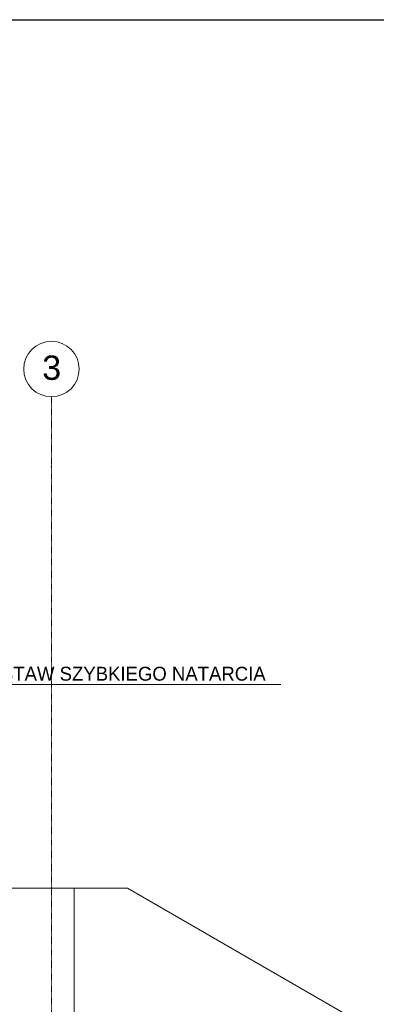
# Model space of a CAD drawing. Header units: centimetres. Extents: x -1589 to 108054, y -205274 to 31709.
# Tile 38 of 256: x 45615 to 50760, y -75644 to -61465. Entities that reach past the tile are written whole.
import ezdxf

# ---------------------------------------------------------------- set-up
doc = ezdxf.new("R2010")
doc.units = ezdxf.units.CM
doc.header["$LTSCALE"] = 0.01
doc.header["$MEASUREMENT"] = 0
doc.linetypes.add('Kropki i Kreski', pattern=[72, 36, -18, 0, -18])
for name, color, linetype in [('2_stropy.K_IR', 7, 'Continuous'), ('4_osie.ISTN', 7, 'Continuous'), ('_WOD-KAN', 7, 'Continuous')]:
    doc.layers.add(name, color=color, linetype=linetype)
doc.styles.add('GENERATED_STYLE_1', font='txt')

msp = doc.modelspace()

# ---------------------------------------------------------------- linework, layer by layer
at = {"ltscale": 10}
msp.add_lwpolyline([(18353.62342, -120865.14197), (18353.62342, -91165.14197), (18353.62342, -61465.14197), (108053.62342, -61465.14197)], dxfattribs=at)
at = {"layer": '2_stropy.K_IR', "color": 8, "linetype": 'Continuous', "lineweight": 5, "ltscale": 10, "flags": 128}
for points in [[(42561.71357, -75970.08534), (42561.71357, -72736.01038), (44061.71357, -72736.01038), (44061.71357, -73969.89279), (46399.38915, -73969.89279), (46399.3885, -75969.93519)], [(46399.3885, -75969.93519), (46399.38915, -73969.89279), (47172.27422, -73969.89279), (53751.28223, -77767.97979), (57549.38645, -84346.88449), (57549.38645, -87873.79552), (57549.38645, -87949.12215), (57014.11243, -88089.94773), (55549.38661, -88093.31303), (55549.38982, -84882.811), (52287.10558, -79232.17573), (46636.26988, -75969.92593)]]:
    msp.add_lwpolyline(points, close=True, dxfattribs=at)
at = {"layer": '4_osie.ISTN', "color": 7, "linetype": 'Kropki i Kreski', "lineweight": 0, "ltscale": 10}
for p, q in [((46074.38766, -67896.26442), (46074.38766, -66896.26442)), ((46074.38766, -105096.35865), (46074.38766, -67896.26442))]:
    msp.add_line(p, q, dxfattribs=at)
at = {"layer": '4_osie.ISTN', "color": 7, "linetype": 'Continuous', "lineweight": 0, "ltscale": 10}
msp.add_circle((46074.38766, -66496.26442), 400, dxfattribs=at)
at = {"layer": '4_osie.ISTN', "color": 7, "linetype": 'Kropki i Kreski', "lineweight": 0, "ltscale": 10}
msp.add_point((46074.38766, -67896.26442), dxfattribs=at)
msp.add_point((46074.38766, -67896.26442), dxfattribs=at)
at = {"layer": '_WOD-KAN', "color": 7, "linetype": 'Continuous', "lineweight": 5, "flags": 128}
msp.add_lwpolyline([(49381.96539, -71039.99069), (44878.99636, -71039.94005), (43685.60927, -72090.25177)], dxfattribs=at)

# ---------------------------------------------------------------- texts
at = {"layer": '4_osie.ISTN', "color": 7, "lineweight": 0, "ltscale": 10, "insert": (45941.58716, -66479.26392), "char_height": 350, "attachment_point": 4, "style": 'GENERATED_STYLE_1'}
msp.add_mtext('\\A1;{\\pql;\\pt0;\\fArial|b0|i0|c238|p38;3}', dxfattribs=at)
at = {"layer": '_WOD-KAN', "color": 7, "linetype": 'Continuous', "lineweight": 15, "insert": (45003.27303, -70884.87957), "char_height": 200, "attachment_point": 4, "rotation": 359.998969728, "style": 'GENERATED_STYLE_1'}
msp.add_mtext('\\A1;ZESTAW SZYBKIEGO NATARCIA', dxfattribs=at)

doc.saveas('drawing.dxf')
